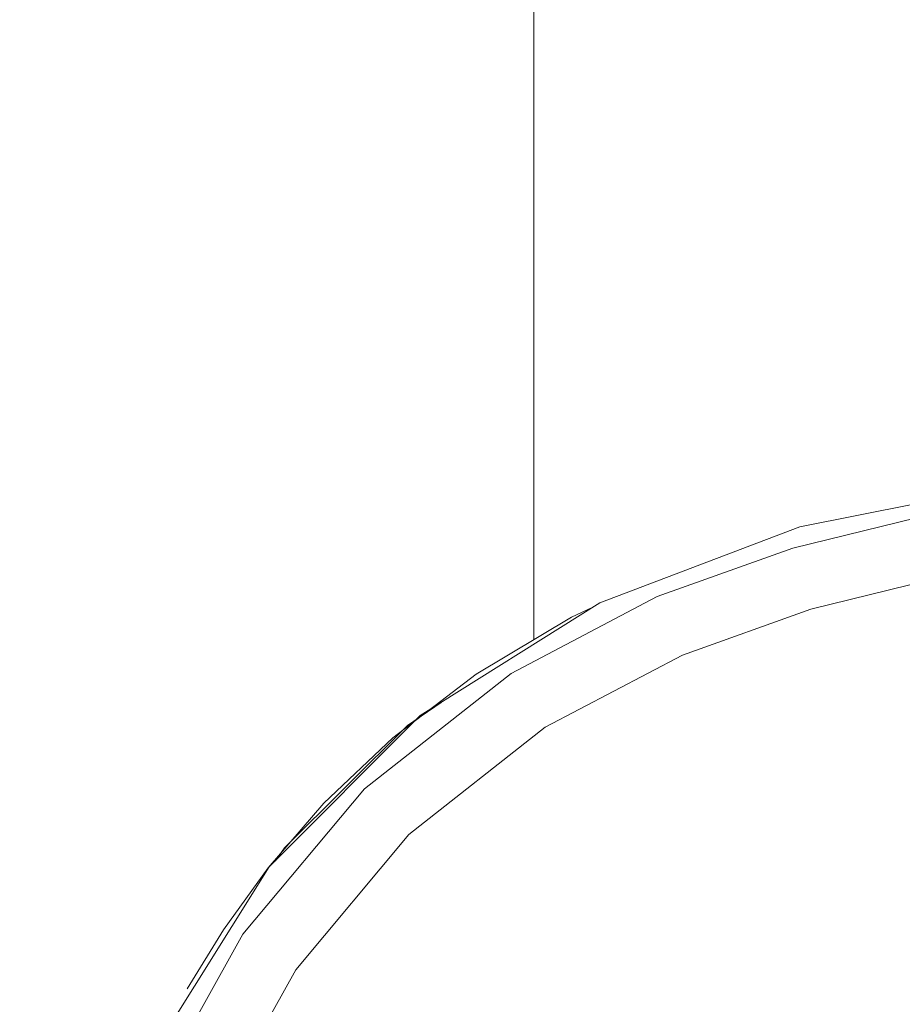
# Model space of a CAD drawing. Header units: millimetres. Extents: x 3925 to 5043, y -86 to 778.
# Tile 93 of 159: x 4357.85 to 4366.43, y 539.54 to 549.12. Entities that reach past the tile are written whole.
import ezdxf

# ---------------------------------------------------------------- set-up
doc = ezdxf.new("R2010")
doc.units = ezdxf.units.MM
doc.header["$LTSCALE"] = 46.255
for name, color, linetype in [('140-155102-0DXF_CONTINUOUS_LINE', 7, 'CONTINUOUS'), ('H30K-REAR-CODXF_CONTINUOUS_LINE', 7, 'CONTINUOUS'), ('H30K-TOP-COVDXF_CONTINUOUS_LINE', 7, 'CONTINUOUS')]:
    doc.layers.add(name, color=color, linetype=linetype)

msp = doc.modelspace()

# ---------------------------------------------------------------- linework, layer by layer
at = {"layer": '140-155102-0DXF_CONTINUOUS_LINE', "color": 7, "linetype": 'Continuous', "lineweight": 0}
msp.add_line((4362.8456, 550.0442), (4362.8456, 543.0889), dxfattribs=at)
at = {"layer": 'H30K-REAR-CODXF_CONTINUOUS_LINE', "color": 7, "linetype": 'Continuous', "lineweight": 0}
for points in [[(4361.4736, 542.1346), (4362.2841, 542.7528), (4363.2122, 543.3083), (4363.4131, 543.4012)], [(4361.9459, 542.4795), (4361.6174, 542.2551), (4360.42, 541.0652), (4360.3331, 540.9388)], [(4359.4754, 539.6916), (4359.8261, 540.2648), (4360.2623, 540.87), (4360.8047, 541.4988), (4361.4736, 542.1346)]]:
    msp.add_lwpolyline(points, dxfattribs=at)
at = {"layer": 'H30K-TOP-COVDXF_CONTINUOUS_LINE', "color": 7, "linetype": 'Continuous', "lineweight": 0}
for points in [[(4370.3456, 544.7942), (4367.6832, 544.6363), (4365.4341, 544.1867), (4363.4887, 543.4487), (4361.7415, 542.3511), (4360.2734, 540.879), (4359.1838, 539.1363), (4358.4509, 537.198), (4358.0033, 534.9547), (4357.8456, 532.2942)], [(4370.3456, 544.616), (4369.5324, 544.6024), (4368.6406, 544.5536), (4367.656, 544.4531), (4366.5666, 544.2754), (4365.3646, 543.9812), (4364.0463, 543.5087), (4362.6243, 542.7608), (4361.1985, 541.6383), (4360.0161, 540.2247), (4359.2115, 538.7761), (4358.7025, 537.4214), (4358.388, 536.1895), (4358.1992, 535.0788), (4358.092, 534.0744), (4358.0391, 533.1546), (4358.0238, 532.2942)], [(4370.3456, 543.9956), (4369.5536, 543.9824), (4368.6877, 543.9351), (4367.7356, 543.8379), (4366.6877, 543.667), (4365.5395, 543.386), (4364.2911, 542.9387), (4362.9573, 542.2374), (4361.6302, 541.1927), (4360.5303, 539.8777), (4359.7768, 538.5207), (4359.2955, 537.2393), (4358.9955, 536.0635), (4358.814, 534.9958), (4358.7104, 534.025), (4358.659, 533.1322), (4358.6441, 532.2942)]]:
    msp.add_lwpolyline(points, dxfattribs=at)

doc.saveas('drawing.dxf')
